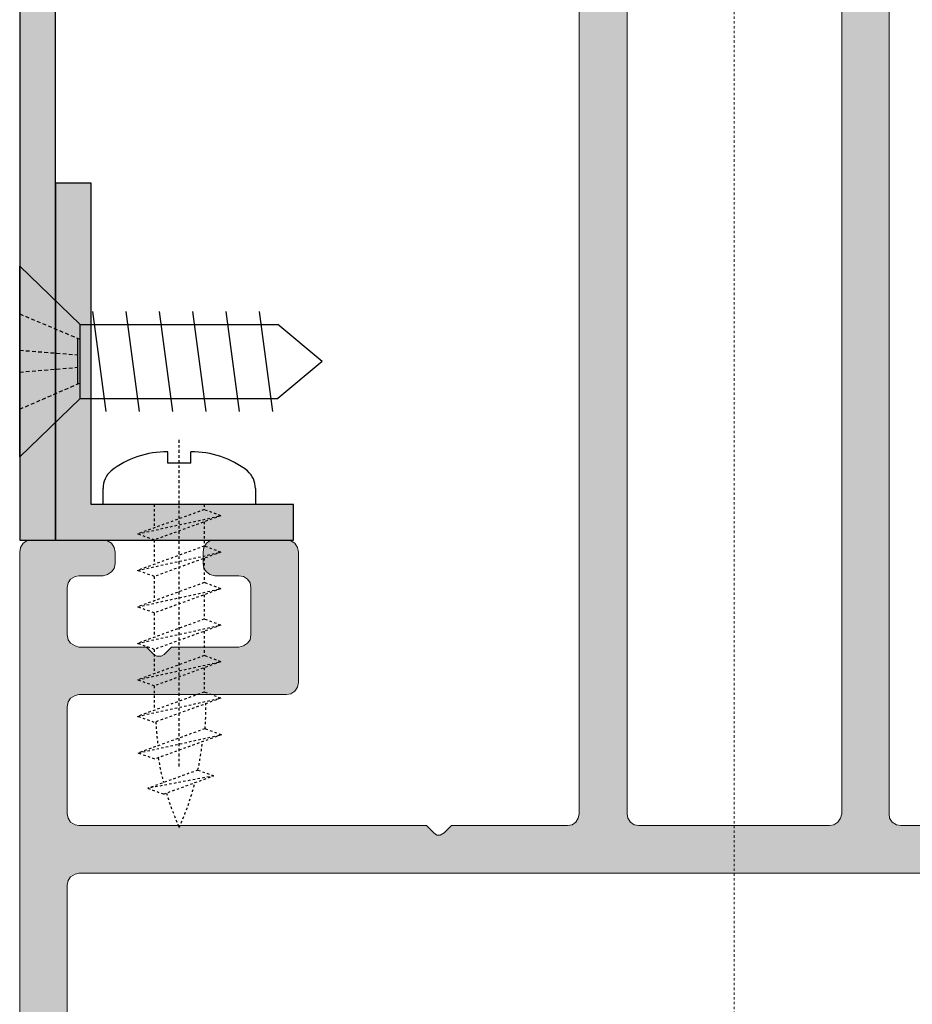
# Model space of a CAD drawing. Header units: millimetres. Extents: x -158258 to 126254, y -16359 to 60195.
# Tile 143 of 173: x -130194 to -130156, y 20854 to 20895. Entities that reach past the tile are written whole.
import ezdxf

# ---------------------------------------------------------------- set-up
doc = ezdxf.new("R2010")
doc.units = ezdxf.units.MM
doc.header["$LTSCALE"] = 0.1
doc.header["$MEASUREMENT"] = 0
for name, pattern in [('CENTER', [2, 1.25, -0.25, 0.25, -0.25]), ('HIDDEN', [0.375, 0.25, -0.125]), ('HIDDEN2', [4.762499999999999, 3.175, -1.5875])]:
    doc.linetypes.add(name, pattern=pattern)
for name, color, linetype, lineweight in [('01. Aluminium (Main Structure)', 6, 'Continuous', 5), ('1. Profile', 6, 'Continuous', 30), ('2_Centerline', 1, 'CENTER', 15), ('3_Hatch', 8, 'Continuous', 0)]:
    doc.layers.add(name, color=color, linetype=linetype, lineweight=lineweight)
for name, color, linetype in [('9_Screws-Anchors', 1, 'Continuous'), ('CENTER LINE', 8, 'CENTER'), ('DRY WALL LINE', 1, 'Continuous'), ('HARDWARES', 7, 'Continuous')]:
    doc.layers.add(name, color=color, linetype=linetype)
doc.layers.add('Glass in Section', color=7, linetype='Continuous', true_color=0x3affff)

# ---------------------------------------------------------------- blocks, each defined once
blk = doc.blocks.new('A$C768C5112')
at = {"layer": '3_Hatch'}
h = blk.add_hatch(color=256, dxfattribs=at)
h.dxf.hatch_style = 1
h.paths.add_polyline_path([(-4.223506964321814, -41.98522546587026), (-3.912497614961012, -41.67421611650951), (-3.912497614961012, -37.70677351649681), (-4.498231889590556, -36.68251605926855), (-4.498231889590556, -2.487038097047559), (-4.461947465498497, -2.304579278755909), (-4.352057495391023, -2.139744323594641), (-4.205883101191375, -2.029854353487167), (-4.004763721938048, -1.993569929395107), (4.004763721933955, -1.993569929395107), (4.188259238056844, -2.029854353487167), (4.35205749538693, -2.139744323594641), (4.461947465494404, -2.304579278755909), (4.516892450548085, -2.487038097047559), (4.516892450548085, -36.68251605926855), (3.894873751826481, -37.70677351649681), (3.894873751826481, -41.67421611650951), (4.205883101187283, -41.98522546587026), (4.297112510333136, -42.13139986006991), (4.297112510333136, -42.27757425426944), (4.205883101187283, -42.42374864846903), (3.894873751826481, -42.71713413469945), (3.894873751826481, -46.6845767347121), (4.516892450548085, -47.70883419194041), (4.516892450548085, -53.70716784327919), (4.461947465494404, -53.8896266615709), (4.35205749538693, -54.05446161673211), (4.188259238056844, -54.16435158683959), (4.004763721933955, -54.2006360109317), (-4.004763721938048, -54.2006360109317), (-4.205883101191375, -54.16435158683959), (-4.352057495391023, -54.05446161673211), (-4.461947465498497, -53.8896266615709), (-4.498231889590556, -53.70716784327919), (-4.498231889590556, -47.70883419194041), (-3.912497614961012, -46.6845767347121), (-3.912497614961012, -42.71713413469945), (-4.223506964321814, -42.42374864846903), (-4.278451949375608, -42.27757425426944), (-4.278451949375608, -42.13139986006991)], flags=16)
h.paths.add_polyline_path([(10.03938179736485, -54.01714049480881), (9.984436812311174, -54.2006360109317), (9.965776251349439, -54.38309482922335), (9.856922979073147, -54.54792978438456), (9.692088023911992, -54.65781975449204), (9.509629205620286, -54.69410417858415), (7.003930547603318, -54.69410417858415), (6.821471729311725, -54.65781975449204), (6.637976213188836, -54.54792978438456), (6.528086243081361, -54.38309482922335), (6.510462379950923, -54.2006360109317), (6.510462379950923, -2.487038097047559), (6.528086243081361, -2.304579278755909), (6.637976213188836, -2.139744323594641), (6.821471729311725, -2.029854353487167), (7.003930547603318, -1.993569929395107), (11.88677733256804, -1.993569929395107), (12.17912612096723, -1.682560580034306), (12.32530051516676, -1.591331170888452), (12.47147490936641, -1.591331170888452), (12.59898874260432, -1.682560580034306), (12.92865865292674, -1.993569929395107), (27.50255676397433, -1.993569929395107), (27.68605228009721, -2.029854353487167), (27.86851109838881, -2.139744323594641), (27.95974050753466, -2.304579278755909), (27.99602493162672, -2.487038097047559), (27.99602493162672, -6.985269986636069), (27.95974050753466, -7.186389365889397), (27.86851109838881, -7.351224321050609), (27.68605228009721, -7.461114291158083), (27.50255676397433, -7.497398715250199), (18.81710233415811, -7.497398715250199), (18.61598295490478, -7.533683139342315), (18.45114799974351, -7.64357310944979), (18.34125802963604, -7.808408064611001), (18.30497360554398, -8.009527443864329), (18.30497360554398, -13.47707180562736), (18.34125802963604, -13.67819118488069), (18.45114799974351, -13.86065000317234), (18.61598295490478, -13.95291611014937), (18.81710233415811, -13.98920053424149), (21.79760859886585, -13.98920053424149), (21.99872797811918, -13.95291611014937), (22.16356293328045, -13.86065000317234), (22.27241620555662, -13.67819118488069), (22.29107676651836, -13.47707180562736), (22.29107676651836, -13.00122750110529), (22.27241620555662, -12.80010812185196), (22.16356293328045, -12.65393372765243), (21.99872797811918, -12.5440437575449), (21.79760859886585, -12.49013547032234), (20.80963556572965, -12.49013547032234), (20.60851618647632, -12.4528143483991), (20.46234179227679, -12.34292437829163), (20.35245182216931, -12.19674998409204), (20.29750683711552, -11.99563060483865), (20.29750683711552, -10.00309737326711), (20.35245182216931, -9.801977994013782), (20.46234179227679, -9.655803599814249), (20.60851618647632, -9.545913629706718), (20.80963556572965, -9.49096864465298), (23.64396743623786, -9.49096864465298), (23.93735292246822, -9.179959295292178), (24.08352731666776, -9.106353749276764), (24.2297017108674, -9.106353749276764), (24.35721554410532, -9.179959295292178), (24.68688545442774, -9.49096864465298), (27.50255676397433, -9.49096864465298), (27.68605228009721, -9.545913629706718), (27.86851109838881, -9.655803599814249), (27.95974050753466, -9.801977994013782), (27.99602493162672, -10.00309737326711), (27.99602493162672, -11.99563060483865), (27.95974050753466, -12.19674998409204), (27.86851109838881, -12.34292437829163), (27.68605228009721, -12.4528143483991), (27.50255676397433, -12.49013547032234), (26.51562042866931, -12.49013547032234), (26.31450104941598, -12.5440437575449), (26.16832665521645, -12.65393372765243), (26.05843668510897, -12.80010812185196), (26.00349170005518, -13.00122750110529), (26.00349170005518, -13.47707180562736), (26.05843668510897, -13.67819118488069), (26.16832665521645, -13.86065000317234), (26.31450104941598, -13.95291611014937), (26.51562042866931, -13.98920053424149), (29.51375055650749, -13.98920053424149), (29.69724607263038, -13.95291611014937), (29.86208102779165, -13.86065000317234), (29.97093430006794, -13.67819118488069), (29.98959486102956, -13.47707180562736), (29.97093430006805, 81.00442663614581), (29.86208102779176, 81.1879221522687), (29.77966355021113, 81.24286713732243), (29.69724607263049, 81.29781212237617), (29.60549831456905, 81.3066240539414), (29.5137505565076, 81.31543598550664), (-29.51375055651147, 81.31543598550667), (-29.7148699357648, 81.2978121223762), (-29.86104432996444, 81.18792215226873), (-29.97093430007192, 81.00442663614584), (-30.00721872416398, 80.84062837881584), (-30.00721872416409, -13.47707180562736), (-29.97093430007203, -13.67819118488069), (-29.86104432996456, -13.86065000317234), (-29.71486993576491, -13.95291611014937), (-29.51375055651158, -13.98920053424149), (-26.4959231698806, -13.98920053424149), (-26.31346435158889, -13.95291611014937), (-26.14862939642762, -13.86065000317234), (-26.03873942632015, -13.67819118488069), (-26.00245500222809, -13.47707180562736), (-26.00245500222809, -13.00122750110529), (-26.03873942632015, -12.80010812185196), (-26.14862939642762, -12.65393372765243), (-26.31346435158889, -12.5440437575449), (-26.4959231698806, -12.49013547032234), (-27.52018062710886, -12.49013547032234), (-27.68501558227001, -12.4528143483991), (-27.86747440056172, -12.34292437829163), (-27.97736437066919, -12.19674998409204), (-28.01364879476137, -11.99563060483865), (-28.01364879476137, -10.00309737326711), (-27.97736437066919, -9.801977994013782), (-27.86747440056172, -9.655803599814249), (-27.68501558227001, -9.545913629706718), (-27.52018062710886, -9.49096864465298), (-24.68584875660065, -9.49096864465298), (-24.37483940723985, -9.179959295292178), (-24.24732557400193, -9.106353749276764), (-24.06383005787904, -9.106353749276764), (-23.93631622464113, -9.179959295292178), (-23.62530687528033, -9.49096864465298), (-20.80963556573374, -9.49096864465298), (-20.60851618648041, -9.545913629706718), (-20.44368123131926, -9.655803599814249), (-20.33379126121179, -9.801977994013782), (-20.29750683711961, -10.00309737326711), (-20.29750683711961, -11.99563060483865), (-20.33379126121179, -12.19674998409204), (-20.44368123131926, -12.34292437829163), (-20.60851618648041, -12.4528143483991), (-20.80963556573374, -12.49013547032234), (-21.81523246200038, -12.49013547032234), (-22.01635184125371, -12.5440437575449), (-22.16252623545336, -12.65393372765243), (-22.27241620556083, -12.80010812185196), (-22.30870062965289, -13.00122750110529), (-22.30870062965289, -13.47707180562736), (-22.27241620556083, -13.67819118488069), (-22.16252623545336, -13.86065000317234), (-22.01635184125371, -13.95291611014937), (-21.81523246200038, -13.98920053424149), (-18.79740507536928, -13.98920053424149), (-18.61494625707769, -13.95291611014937), (-18.45011130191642, -13.86065000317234), (-18.34125802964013, -13.67819118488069), (-18.30393690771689, -13.47707180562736), (-18.30393690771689, -8.009527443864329), (-18.34125802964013, -7.808408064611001), (-18.45011130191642, -7.64357310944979), (-18.61494625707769, -7.533683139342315), (-18.79740507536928, -7.497398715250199), (-27.52018062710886, -7.497398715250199), (-27.68501558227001, -7.461114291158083), (-27.86747440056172, -7.351224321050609), (-27.97736437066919, -7.186389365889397), (-28.01364879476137, -6.985269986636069), (-28.01364879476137, -2.487038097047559), (-27.97736437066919, -2.304579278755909), (-27.86747440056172, -2.139744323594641), (-27.68501558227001, -2.029854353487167), (-27.52018062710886, -1.993569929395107), (-12.92762195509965, -1.993569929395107), (-12.61764930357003, -1.682560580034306), (-12.48909877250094, -1.591331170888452), (-12.3429243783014, -1.591331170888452), (-12.17808942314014, -1.682560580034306), (-11.86708007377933, -1.993569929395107), (-7.002893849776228, -1.993569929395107), (-6.801774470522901, -2.029854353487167), (-6.655600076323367, -2.139744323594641), (-6.545710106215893, -2.304579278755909), (-6.509425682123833, -2.487038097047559), (-6.509425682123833, -54.2006360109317), (-6.545710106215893, -54.38309482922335), (-6.655600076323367, -54.54792978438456), (-6.801774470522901, -54.65781975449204), (-7.002893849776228, -54.69410417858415), (-9.508592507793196, -54.69410417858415), (-9.709711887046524, -54.65781975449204), (-9.855886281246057, -54.54792978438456), (-9.965776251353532, -54.38309482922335), (-10.0020606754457, -54.2006360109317), (-10.03834509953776, -54.01714049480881), (-10.14823506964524, -53.83468167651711), (-10.31307002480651, -53.72479170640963), (-10.4955288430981, -53.70716784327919), (-11.50216243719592, -53.70716784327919), (-11.70328181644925, -53.72479170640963), (-11.8494562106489, -53.83468167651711), (-11.95934618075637, -54.01714049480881), (-12.01325446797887, -54.2006360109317), (-12.01325446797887, -56.21182980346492), (-11.95934618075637, -56.39532531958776), (-11.8494562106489, -56.55912357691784), (-11.70328181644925, -56.66901354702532), (-11.50216243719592, -56.68767410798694), (-0.5297525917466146, -56.68767410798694), (-0.201119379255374, -56.39532531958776), (-0.07256884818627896, -56.3217197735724), (0.07360554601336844, -56.3217197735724), (0.2197799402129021, -56.39532531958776), (0.5121287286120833, -56.68767410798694), (11.50216243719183, -56.68767410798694), (11.68565795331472, -56.66901354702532), (11.8494562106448, -56.55912357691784), (11.95934618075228, -56.39532531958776), (12.01429116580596, -56.21182980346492), (12.01429116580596, -54.2006360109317), (11.95934618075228, -54.01714049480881), (11.8494562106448, -53.83468167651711), (11.68565795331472, -53.72479170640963), (11.50216243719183, -53.70716784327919), (10.4965655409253, -53.70716784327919), (10.29544616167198, -53.72479170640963), (10.14927176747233, -53.83468167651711)])
h.paths.add_polyline_path([(27.99602493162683, 77.82280099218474), (27.95974050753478, 78.0062965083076), (27.86851109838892, 78.1887553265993), (27.68605228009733, 78.29864529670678), (27.50255676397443, 78.33492972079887), (-27.52018062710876, 78.3349297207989), (-27.6850155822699, 78.29864529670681), (-27.8674744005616, 78.18875532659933), (-27.97736437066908, 78.00629650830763), (-28.01364879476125, 77.82280099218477), (-28.01364879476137, 0.5121287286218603), (-27.97736437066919, 0.3110093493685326), (-27.86747440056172, 0.1648349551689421), (-27.68501558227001, 0.05494498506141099), (-27.52018062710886, 7.73070496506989e-12), (27.50255676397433, 7.73070496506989e-12), (27.68605228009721, 0.05494498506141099), (27.86851109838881, 0.1648349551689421), (27.95974050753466, 0.3110093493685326), (27.99602493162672, 0.5121287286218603)], flags=16)
at = {"layer": '01. Aluminium (Main Structure)', "linetype": 'ByBlock'}
for p, q in [((-30.00721872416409, -13.47707180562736), (-30.00721872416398, 80.84062837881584)), ((-28.01364879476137, 0.5121287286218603), (-28.01364879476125, 77.82280099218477)), ((-27.97736437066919, 0.3110093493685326), (-28.01364879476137, 0.5121287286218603)), ((-27.86747440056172, 0.1648349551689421), (-27.97736437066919, 0.3110093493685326)), ((-27.68501558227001, 0.05494498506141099), (-27.86747440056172, 0.1648349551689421)), ((-27.52018062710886, 7.73070496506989e-12), (-27.68501558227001, 0.05494498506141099)), ((27.50255676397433, 7.73070496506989e-12), (-27.52018062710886, 7.73070496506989e-12)), ((-12.61764930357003, -1.682560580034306), (-12.48909877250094, -1.591331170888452)), ((-12.48909877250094, -1.591331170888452), (-12.3429243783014, -1.591331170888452)), ((-12.3429243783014, -1.591331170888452), (-12.17808942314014, -1.682560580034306)), ((-27.86747440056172, -2.139744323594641), (-27.68501558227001, -2.029854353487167)), ((-27.68501558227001, -2.029854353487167), (-27.52018062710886, -1.993569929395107)), ((-27.52018062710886, -1.993569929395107), (-12.92762195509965, -1.993569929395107)), ((-12.92762195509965, -1.993569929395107), (-12.61764930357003, -1.682560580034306)), ((-12.17808942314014, -1.682560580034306), (-11.86708007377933, -1.993569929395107)), ((-11.86708007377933, -1.993569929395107), (-7.002893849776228, -1.993569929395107)), ((-7.002893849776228, -1.993569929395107), (-6.801774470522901, -2.029854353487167)), ((-6.801774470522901, -2.029854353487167), (-6.655600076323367, -2.139744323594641)), ((-4.352057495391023, -2.139744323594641), (-4.205883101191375, -2.029854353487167)), ((-4.205883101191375, -2.029854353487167), (-4.004763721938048, -1.993569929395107)), ((-4.004763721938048, -1.993569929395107), (4.004763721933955, -1.993569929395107)), ((4.004763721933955, -1.993569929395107), (4.188259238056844, -2.029854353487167)), ((4.188259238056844, -2.029854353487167), (4.35205749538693, -2.139744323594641)), ((6.637976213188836, -2.139744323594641), (6.821471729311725, -2.029854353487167)), ((6.821471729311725, -2.029854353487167), (7.003930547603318, -1.993569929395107)), ((7.003930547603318, -1.993569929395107), (11.88677733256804, -1.993569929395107)), ((-28.01364879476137, -2.487038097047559), (-27.97736437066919, -2.304579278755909)), ((-27.97736437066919, -2.304579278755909), (-27.86747440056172, -2.139744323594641)), ((-6.655600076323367, -2.139744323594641), (-6.545710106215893, -2.304579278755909)), ((-6.545710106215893, -2.304579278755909), (-6.509425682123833, -2.487038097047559)), ((-4.498231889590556, -2.487038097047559), (-4.461947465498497, -2.304579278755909)), ((-4.461947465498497, -2.304579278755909), (-4.352057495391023, -2.139744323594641)), ((4.35205749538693, -2.139744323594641), (4.461947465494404, -2.304579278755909)), ((4.461947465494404, -2.304579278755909), (4.516892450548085, -2.487038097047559)), ((6.510462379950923, -2.487038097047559), (6.528086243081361, -2.304579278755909)), ((6.528086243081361, -2.304579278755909), (6.637976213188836, -2.139744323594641)), ((-28.01364879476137, -6.985269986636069), (-28.01364879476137, -2.487038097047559)), ((-6.509425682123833, -2.487038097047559), (-6.509425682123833, -54.2006360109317)), ((-4.498231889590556, -36.68251605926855), (-4.498231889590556, -2.487038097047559)), ((4.516892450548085, -2.487038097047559), (4.516892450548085, -36.68251605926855)), ((6.510462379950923, -54.2006360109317), (6.510462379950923, -2.487038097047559)), ((-27.97736437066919, -7.186389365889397), (-28.01364879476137, -6.985269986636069)), ((-27.86747440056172, -7.351224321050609), (-27.97736437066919, -7.186389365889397)), ((-27.68501558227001, -7.461114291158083), (-27.86747440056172, -7.351224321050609)), ((-27.52018062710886, -7.497398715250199), (-27.68501558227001, -7.461114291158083)), ((-18.79740507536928, -7.497398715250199), (-27.52018062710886, -7.497398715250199)), ((-18.79740507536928, -7.497398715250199), (-18.61494625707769, -7.533683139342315)), ((-18.61494625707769, -7.533683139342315), (-18.45011130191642, -7.64357310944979)), ((-18.45011130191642, -7.64357310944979), (-18.34125802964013, -7.808408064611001)), ((-18.34125802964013, -7.808408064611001), (-18.30393690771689, -8.009527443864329)), ((-18.30393690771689, -8.009527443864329), (-18.30393690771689, -13.47707180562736)), ((-27.68501558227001, -9.545913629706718), (-27.52018062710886, -9.49096864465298)), ((-27.52018062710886, -9.49096864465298), (-24.68584875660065, -9.49096864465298)), ((-24.68584875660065, -9.49096864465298), (-24.37483940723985, -9.179959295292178)), ((-24.37483940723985, -9.179959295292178), (-24.24732557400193, -9.106353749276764)), ((-24.24732557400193, -9.106353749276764), (-24.06383005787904, -9.106353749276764)), ((-24.06383005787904, -9.106353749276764), (-23.93631622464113, -9.179959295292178)), ((-23.93631622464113, -9.179959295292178), (-23.62530687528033, -9.49096864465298)), ((-23.62530687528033, -9.49096864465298), (-20.80963556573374, -9.49096864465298)), ((-20.80963556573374, -9.49096864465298), (-20.60851618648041, -9.545913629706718)), ((-28.01364879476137, -10.00309737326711), (-27.97736437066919, -9.801977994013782)), ((-27.97736437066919, -9.801977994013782), (-27.86747440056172, -9.655803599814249)), ((-27.86747440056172, -9.655803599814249), (-27.68501558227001, -9.545913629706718)), ((-20.60851618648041, -9.545913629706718), (-20.44368123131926, -9.655803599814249)), ((-20.44368123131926, -9.655803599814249), (-20.33379126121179, -9.801977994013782)), ((-20.33379126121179, -9.801977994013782), (-20.29750683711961, -10.00309737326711)), ((-28.01364879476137, -11.99563060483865), (-28.01364879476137, -10.00309737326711)), ((-20.29750683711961, -10.00309737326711), (-20.29750683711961, -11.99563060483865)), ((-27.97736437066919, -12.19674998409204), (-28.01364879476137, -11.99563060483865)), ((-20.29750683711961, -11.99563060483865), (-20.33379126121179, -12.19674998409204)), ((-27.86747440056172, -12.34292437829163), (-27.97736437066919, -12.19674998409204)), ((-27.68501558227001, -12.4528143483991), (-27.86747440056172, -12.34292437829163)), ((-20.44368123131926, -12.34292437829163), (-20.60851618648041, -12.4528143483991)), ((-20.33379126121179, -12.19674998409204), (-20.44368123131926, -12.34292437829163)), ((-27.52018062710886, -12.49013547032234), (-27.68501558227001, -12.4528143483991)), ((-26.4959231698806, -12.49013547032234), (-27.52018062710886, -12.49013547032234)), ((-26.4959231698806, -12.49013547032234), (-26.31346435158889, -12.5440437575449)), ((-26.31346435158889, -12.5440437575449), (-26.14862939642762, -12.65393372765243)), ((-26.14862939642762, -12.65393372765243), (-26.03873942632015, -12.80010812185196)), ((-26.03873942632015, -12.80010812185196), (-26.00245500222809, -13.00122750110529)), ((-22.30870062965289, -13.00122750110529), (-22.27241620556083, -12.80010812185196)), ((-22.27241620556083, -12.80010812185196), (-22.16252623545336, -12.65393372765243)), ((-22.16252623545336, -12.65393372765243), (-22.01635184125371, -12.5440437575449)), ((-22.01635184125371, -12.5440437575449), (-21.81523246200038, -12.49013547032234)), ((-20.80963556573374, -12.49013547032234), (-21.81523246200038, -12.49013547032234)), ((-20.60851618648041, -12.4528143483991), (-20.80963556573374, -12.49013547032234)), ((-26.00245500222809, -13.00122750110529), (-26.00245500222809, -13.47707180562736)), ((-22.30870062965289, -13.00122750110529), (-22.30870062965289, -13.47707180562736)), ((-29.97093430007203, -13.67819118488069), (-30.00721872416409, -13.47707180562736)), ((-26.00245500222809, -13.47707180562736), (-26.03873942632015, -13.67819118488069)), ((-22.27241620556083, -13.67819118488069), (-22.30870062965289, -13.47707180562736)), ((-18.30393690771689, -13.47707180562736), (-18.34125802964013, -13.67819118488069)), ((-29.86104432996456, -13.86065000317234), (-29.97093430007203, -13.67819118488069)), ((-29.71486993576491, -13.95291611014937), (-29.86104432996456, -13.86065000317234)), ((-29.51375055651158, -13.98920053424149), (-29.71486993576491, -13.95291611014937)), ((-26.4959231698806, -13.98920053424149), (-29.51375055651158, -13.98920053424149)), ((-26.31346435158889, -13.95291611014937), (-26.4959231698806, -13.98920053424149)), ((-26.14862939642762, -13.86065000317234), (-26.31346435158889, -13.95291611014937)), ((-26.03873942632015, -13.67819118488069), (-26.14862939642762, -13.86065000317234)), ((-22.16252623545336, -13.86065000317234), (-22.27241620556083, -13.67819118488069)), ((-22.01635184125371, -13.95291611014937), (-22.16252623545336, -13.86065000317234)), ((-21.81523246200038, -13.98920053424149), (-22.01635184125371, -13.95291611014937)), ((-18.79740507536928, -13.98920053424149), (-21.81523246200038, -13.98920053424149)), ((-18.61494625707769, -13.95291611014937), (-18.79740507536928, -13.98920053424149)), ((-18.45011130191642, -13.86065000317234), (-18.61494625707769, -13.95291611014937)), ((-18.34125802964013, -13.67819118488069), (-18.45011130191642, -13.86065000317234))]:
    blk.add_line(p, q, dxfattribs=at)
blk = doc.blocks.new('*U1032')
at = {"layer": 'CENTER LINE', "linetype": 'CENTER'}
blk.add_line((0, -11.01451412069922), (0, 2.707812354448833), dxfattribs=at)
at = {"layer": 'HARDWARES', "linetype": 'Continuous'}
for p, q in [((-0.4819280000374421, 1.725884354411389), (-0.4819280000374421, 2.207812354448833)), ((0.4819280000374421, 1.725884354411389), (0.4819280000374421, 2.207812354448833)), ((0.4819280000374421, 1.725884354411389), (-0.4819280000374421, 1.725884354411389)), ((-3.199999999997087, 0), (-3.199999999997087, 0.6591894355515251)), ((3.199999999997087, 0.6591890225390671), (3.199999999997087, 0)), ((3.199999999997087, 0), (-3.199999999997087, 0))]:
    blk.add_line(p, q, dxfattribs=at)
at = {"layer": 'HARDWARES'}
for p, q in [((-3.199999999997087, 0), (-3.199999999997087, 0.4166666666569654)), ((3.199999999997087, 0.4166666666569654), (3.199999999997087, 0)), ((3.199999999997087, 0), (-3.199999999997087, 0))]:
    blk.add_line(p, q, dxfattribs=at)
at = {"layer": 'HARDWARES', "linetype": 'HIDDEN'}
for p, q in [((1.050000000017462, 0), (1.050000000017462, -0.2232125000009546)), ((1.050000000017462, -0.7327249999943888), (1.050000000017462, -1.756212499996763)), ((-1.050000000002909, -1.49712499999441), (-1.050000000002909, -2.520546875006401)), ((1.050000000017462, -2.265725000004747), (1.050000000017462, -3.289212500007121)), ((-1.050000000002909, -3.030125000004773), (-1.050000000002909, -4.053546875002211)), ((1.050000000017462, -3.798725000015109), (1.050000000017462, -4.822212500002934)), ((-1.050000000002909, -4.563125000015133), (-1.050000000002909, -5.586546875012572)), ((1.050000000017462, -5.331725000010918), (1.050000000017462, -6.355212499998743)), ((-1.050000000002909, -6.096125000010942), (-1.050000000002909, -7.119546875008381)), ((1.050000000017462, -6.864725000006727), (1.050000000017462, -7.888212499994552)), ((-1.050000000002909, -7.629125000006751), (-1.050000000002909, -8.652546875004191)), ((0.7847000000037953, -11.16380479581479), (-1.320987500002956, -11.93021729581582)), ((0.7847000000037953, -11.16380479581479), (1.448475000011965, -11.40547979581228)), ((1.448475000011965, -11.40547979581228), (-1.320987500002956, -11.93021729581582)), ((-0.6571249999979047, -12.17180479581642), (1.448475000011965, -11.40547979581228)), ((-1.320987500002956, -11.93021729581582), (-0.6571249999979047, -12.17180479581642))]:
    blk.add_line(p, q, dxfattribs=at)
for points in [[(-1.050000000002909, 0), (-1.050000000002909, -0.9875468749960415)], [(1.75, -0.4780124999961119), (1.050000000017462, -0.2232125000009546), (-1.75, -1.242324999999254), (1.75, -0.4780124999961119), (-1.050000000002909, -1.497125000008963), (-1.75, -1.242324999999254)], [(1.75, -2.01101250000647), (1.050000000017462, -1.756212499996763), (-1.75, -2.775325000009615), (1.75, -2.01101250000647), (-1.050000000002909, -3.030125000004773), (-1.75, -2.775325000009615)], [(1.75, -3.544012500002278), (1.050000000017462, -3.289212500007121), (-1.75, -4.308325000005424), (1.75, -3.544012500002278), (-1.050000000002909, -4.563125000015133), (-1.75, -4.308325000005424)], [(1.75, -5.077012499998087), (1.050000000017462, -4.82221250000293), (-1.75, -5.841325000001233), (1.75, -5.077012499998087), (-1.050000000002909, -6.096125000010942), (-1.75, -5.841325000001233)], [(1.75, -6.610012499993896), (1.050000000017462, -6.355212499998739), (-1.75, -7.374324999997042), (1.75, -6.610012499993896), (-1.050000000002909, -7.629125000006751), (-1.75, -7.374324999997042)], [(1.75, -8.142965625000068), (1.050000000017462, -7.88816562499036), (-1.75, -8.907278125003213), (1.75, -8.142965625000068), (-1.050000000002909, -9.16207812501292), (-1.75, -8.907278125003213)], [(1.770456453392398, -9.683034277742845), (1.070456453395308, -9.428234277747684), (-1.729543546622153, -10.44734677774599), (1.770456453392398, -9.683034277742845), (-1.02954354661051, -10.70214677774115), (-1.729543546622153, -10.44734677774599)]]:
    blk.add_lwpolyline(points, dxfattribs=at)
at = {"layer": 'HARDWARES', "linetype": 'Continuous'}
for centre, radius, start, end in [((-0.5118373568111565, -1.645610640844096), 3.853488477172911, 89.55529029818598, 127.6506007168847), ((0.5118373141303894, -1.645610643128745), 3.853488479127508, 52.34939340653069, 90.44470906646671), ((-2.200000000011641, 0.6591894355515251), 1, 131.7376037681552, 180), ((2.199999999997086, 0.6591890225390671), 1, 0, 48.2623911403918)]:
    blk.add_arc(centre, radius, start, end, dxfattribs=at)
at = {"layer": 'HARDWARES', "linetype": 'HIDDEN'}
for centre, radius, start, end in [((-11.12926385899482, -8.600763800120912), 12.2450121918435, 356.0960692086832, 1.058428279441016), ((11.25330176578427, -8.600763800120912), 12.24501219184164, 182.5080075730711, 187.2926171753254), ((-11.19128281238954, -8.611009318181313), 12.2450121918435, 347.9668111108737, 353.6815361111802), ((11.19128281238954, -8.611009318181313), 12.24501219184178, 189.5794861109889, 194.562172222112), ((-11.19128281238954, -8.611009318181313), 12.2450121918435, 336.0565194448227, 345.4243000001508), ((11.19128281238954, -8.611009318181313), 12.24501219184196, 196.6931290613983, 203.9434805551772)]:
    blk.add_arc(centre, radius, start, end, dxfattribs=at)
blk = doc.blocks.new('c812')
at = {"layer": '9_Screws-Anchors', "linetype": 'ByBlock'}
for p, q in [((-4, 0), (4, 0)), ((-1.55000000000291, -2.539999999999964), (-4, 0)), ((1.55000000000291, -2.539999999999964), (4, 0)), ((-0.9460953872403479, -2.441380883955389), (0.982201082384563, -2.441380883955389)), ((-1.550000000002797, -2.53999999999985), (-1.550000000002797, -10.83517785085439)), ((-1.55000000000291, -2.539999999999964), (1.55000000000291, -2.539999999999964)), ((1.550000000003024, -2.53999999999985), (1.550000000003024, -10.83517785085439)), ((-2.099999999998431, -3.635228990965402), (2.099999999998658, -3.072506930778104)), ((-2.099999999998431, -5.035228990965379), (2.099999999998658, -4.472506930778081)), ((-2.099999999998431, -6.435228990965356), (2.099999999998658, -5.872506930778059)), ((-2.099999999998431, -7.835228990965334), (2.099999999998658, -7.272506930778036)), ((-2.099999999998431, -9.235228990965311), (2.099999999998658, -8.672506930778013)), ((-2.099999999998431, -10.63522899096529), (2.099999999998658, -10.07250693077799)), ((1.13686837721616e-13, -12.70000000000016), (-1.550000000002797, -10.83517785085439)), ((1.13686837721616e-13, -12.70000000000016), (1.550000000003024, -10.83517785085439))]:
    blk.add_line(p, q, dxfattribs=at)
at = {"layer": '9_Screws-Anchors', "color": 6, "linetype": 'HIDDEN2', "ltscale": 0.5}
for p, q in [((-2, 0), (-0.898808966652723, -2.539999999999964)), ((-0.4409305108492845, 0), (-0.2430229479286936, -2.441380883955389)), ((0.4770362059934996, 0), (0.2791286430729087, -2.441380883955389)), ((2, 0), (0.9349146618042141, -2.539999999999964))]:
    blk.add_line(p, q, dxfattribs=at)
blk = doc.blocks.new('*U1023')
at = {"layer": '3_Hatch'}
h = blk.add_hatch(color=256, dxfattribs=at)
h.dxf.hatch_style = 1
edge = h.paths.add_edge_path()
edge.add_line((28.50721872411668, 105.4719347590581), (28.50721872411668, 2.999999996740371))
edge.add_arc((27.00721872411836, 2.999999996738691), 1.49999999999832, -90.00000000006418, 6.417621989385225e-11, ccw=False)
edge.add_line((27.00721872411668, 1.499999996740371), (10.48276726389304, 1.499999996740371))
edge.add_arc((10.48276726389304, 2.999999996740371), 1.5, 180, 270, ccw=False)
edge.add_line((8.982767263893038, 2.999999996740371), (8.982767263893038, 59.77346118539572))
edge.add_arc((5.982767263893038, 59.77346118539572), 3, 0, 90)
edge.add_line((5.982767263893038, 62.77346118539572), (-7.482767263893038, 62.77346118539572))
edge.add_line((-7.482767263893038, 62.77346118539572), (-7.482767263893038, 61.27346118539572))
edge.add_line((-7.482767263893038, 61.27346118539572), (5.982767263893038, 61.27346118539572))
edge.add_arc((5.982767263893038, 59.77346118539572), 1.5, 0, 90, ccw=False)
edge.add_line((7.482767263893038, 59.77346118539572), (7.482767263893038, 2.999999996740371))
edge.add_arc((10.48276726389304, 2.999999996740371), 3, 180, 270)
edge.add_line((10.48276726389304, -3.259629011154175e-09), (27.00721872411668, -3.259629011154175e-09))
edge.add_arc((27.00721872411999, 2.99999999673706), 2.999999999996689, 269.9999999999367, 360.0000000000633)
edge.add_line((30.00721872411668, 2.999999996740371), (30.00721872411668, 105.4719347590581))
edge.add_line((30.00721872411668, 105.4719347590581), (28.50721872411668, 105.4719347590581))
h = blk.add_hatch(color=256, dxfattribs=at)
h.dxf.hatch_style = 1
h.paths.add_polyline_path([(28.50721872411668, 90.47193475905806), (28.50721872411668, 105.4719347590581), (18.50721872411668, 105.4719347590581), (18.50721872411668, 103.9719347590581), (27.00721872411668, 103.9719347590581), (27.00721872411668, 90.47193475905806)])
at = {"layer": '1. Profile', "color": 3, "linetype": 'ByBlock'}
blk.add_lwpolyline([(28.50721872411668, 90.47193475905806), (28.50721872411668, 105.4719347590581), (18.50721872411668, 105.4719347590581), (18.50721872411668, 103.9719347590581), (27.00721872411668, 103.9719347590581), (27.00721872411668, 90.47193475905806)], close=True, dxfattribs=at)
at = {"layer": '2_Centerline', "ltscale": 0.25}
blk.add_lwpolyline([(0, 230.776571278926), (0, 0)], dxfattribs=at)
at = {"layer": 'Glass in Section'}
blk.add_lwpolyline([(28.50721872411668, 105.4719347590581), (28.50721872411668, 2.999999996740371, -0.4142135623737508), (27.00721872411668, 1.499999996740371), (10.48276726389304, 1.499999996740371, -0.414213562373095), (8.982767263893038, 2.999999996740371), (8.982767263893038, 59.77346118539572, 0.414213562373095), (5.982767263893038, 62.77346118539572), (-7.482767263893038, 62.77346118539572), (-7.482767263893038, 61.27346118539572), (5.982767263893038, 61.27346118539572, -0.414213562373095), (7.482767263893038, 59.77346118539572), (7.482767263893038, 2.999999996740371, 0.414213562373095), (10.48276726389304, -3.259629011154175e-09), (27.00721872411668, -3.259629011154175e-09, 0.4142135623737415), (30.00721872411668, 2.999999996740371), (30.00721872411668, 105.4719347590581)], format="xyb", close=True, dxfattribs=at)
at = {"layer": '3_Hatch', "xscale": -1}
blk.add_blockref('A$C768C5112', (0, 119.4611352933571), dxfattribs=at)
at = {"layer": 'DRY WALL LINE', "linetype": 'Continuous', "rotation": 270}
blk.add_blockref('c812', (30.00721872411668, 97.97193475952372), dxfattribs=at)
at = {"layer": 'HARDWARES', "rotation": 180}
blk.add_blockref('*U1032', (23.30721872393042, 103.9719347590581), dxfattribs=at)

msp = doc.modelspace()

# ---------------------------------------------------------------- block references
at = {"layer": 'DRY WALL LINE', "linetype": 'Continuous', "transparency": 33554687, "rotation": 179.999999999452}
msp.add_blockref('*U1023', (-130163.9469601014, 20978.95285301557), dxfattribs=at)

doc.saveas('drawing.dxf')
